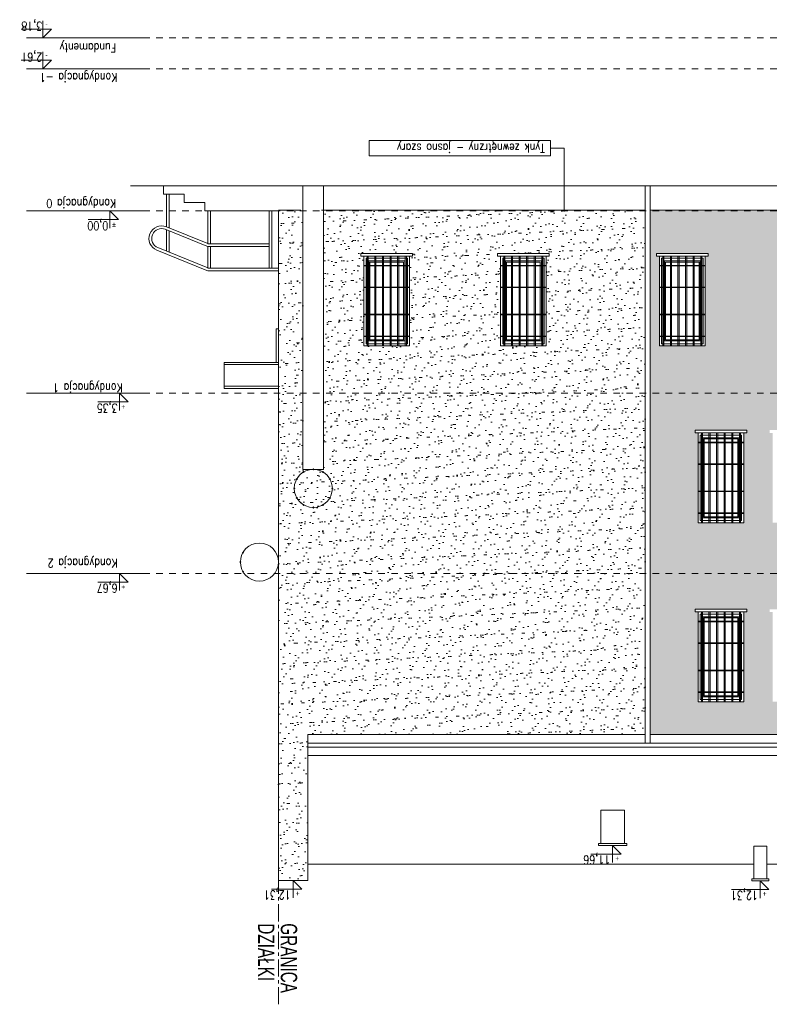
# Model space of a CAD drawing. Header units: millimetres. Extents: x 6354466 to 6508314, y -1889048 to -1342748.
# Tile 68 of 134: x 6378446 to 6392219, y -1738060 to -1719970. Entities that reach past the tile are written whole.
import ezdxf
from ezdxf.enums import TextEntityAlignment as Align

# ---------------------------------------------------------------- set-up
doc = ezdxf.new("R2010")
doc.units = ezdxf.units.MM
doc.header["$PDMODE"] = 3
doc.header["$PDSIZE"] = 10
doc.linetypes.add('CENTER', pattern=[50.8, 31.75, -6.35, 6.35, -6.35])
doc.linetypes.add('Przerywana', pattern=[4.8, 2.4, -2.4])
for name, color, linetype, lineweight in [('CIENKIE', 161, 'Continuous', 13), ('HATCH', 8, 'Continuous', 0), ('L-3', 10, 'Continuous', 18), ('L-5', 152, 'Continuous', 9), ('L-AXIS', 10, 'CENTER', 18), ('L-HATCH', 252, 'Continuous', 5), ('L-OPIS', 142, 'Continuous', 9), ('L-TXT', 141, 'Continuous', 9)]:
    doc.layers.add(name, color=color, linetype=linetype, lineweight=lineweight)
doc.styles.add('160', font='simplex.shx', dxfattribs={"width": 0.8, "height": 160})
doc.styles.add('200', font='cdmsimpl.shx', dxfattribs={"width": 0.7, "height": 200})
doc.styles.add('250', font='cdmsimpl.shx', dxfattribs={"width": 0.7, "height": 250})
doc.styles.add('BigSimpl', font='simplex.shx', dxfattribs={"width": 0.8})

# ---------------------------------------------------------------- blocks, each defined once
blk = doc.blocks.new('kota')
at = {"layer": 'L-5', "lineweight": 9, "ltscale": 13}
for p, q in [((202422.9, 343, -935.7), (202422.9, 308.1, -935.7)), ((202467.2, 325.8, -935.7), (202405.3, 325.8, -935.7)), ((202405.3, 325.8, -935.7), (202422.9, 308.1, -935.7))]:
    blk.add_line(p, q, dxfattribs=at)
at = {"layer": 'L-TXT', "style": 'BigSimpl', "width": 0.8}
blk.add_attdef('ZNAK', text='', height=10, dxfattribs=at).set_placement((202417.8, 326.5), align=Align.BOTTOM_RIGHT)

msp = doc.modelspace()

# ---------------------------------------------------------------- hatches: boundary and pattern name
at = {"layer": 'L-3', "lineweight": 5, "ltscale": 10, "transparency": 33554687}
h = msp.add_hatch(dxfattribs=at)
h.set_pattern_fill('AR-SAND', color=256, scale=5.4, angle=45)
h.paths.add_polyline_path([(6383650.3, -1723483.1), (6383200.3, -1723483.1), (6383200.3, -1726833.1), (6383650.3, -1726833.1)])
h = msp.add_hatch(dxfattribs=at)
h.set_pattern_fill('AR-SAND', color=256, scale=5.4, angle=45)
h.paths.add_polyline_path([(6389940.6, -1723483.1), (6384030.3, -1723483.1), (6384030.3, -1726833.1), (6389940.6, -1726833.1)])
h.paths.add_polyline_path([(6385665.3, -1724313.1), (6385610.3, -1724313.1), (6385610.3, -1725963.1), (6384770.3, -1725963.1), (6384770.3, -1724313.1), (6384715.3, -1724313.1), (6384715.3, -1724263.1), (6385665.3, -1724263.1)], flags=16)
h.paths.add_polyline_path([(6388120.3, -1725963.1), (6387280.3, -1725963.1), (6387280.3, -1724313.1), (6387225.3, -1724313.1), (6387225.3, -1724263.1), (6388175.3, -1724263.1), (6388175.3, -1724313.1), (6388120.3, -1724313.1)], flags=16)
h = msp.add_hatch(dxfattribs=at)
h.set_pattern_fill('AR-SAND', color=256, scale=5.4, angle=45)
h.paths.add_polyline_path([(6390030.6, -1723483.1), (6390030.6, -1726833.1), (6396180.3, -1726833.1), (6396180.3, -1724313.1), (6396125.3, -1724313.1), (6396125.3, -1724263.1), (6396180.3, -1724263.1), (6396180.3, -1723483.1)])
h.paths.add_polyline_path([(6396180.3, -1727561.1), (6396125.3, -1727561.1), (6396125.3, -1727511.1), (6396180.3, -1727511.1), (6396180.3, -1726833.1), (6390030.6, -1726833.1), (6390030.6, -1730143.1), (6396180.3, -1730143.1)])
h.paths.add_polyline_path([(6390030.6, -1730143.1), (6390030.6, -1733102.2), (6395310.3, -1733102.2), (6395310.3, -1735787), (6395850.3, -1735787), (6395850.3, -1733102.2), (6396180.3, -1733102.2), (6396180.3, -1730851.1), (6396125.3, -1730851.1), (6396125.3, -1730801.1), (6396180.3, -1730801.1), (6396180.3, -1730143.1)])
h.paths.add_polyline_path([(6394050.3, -1724263.1), (6395000.3, -1724263.1), (6395000.3, -1724313.1), (6394945.3, -1724313.1), (6394945.3, -1725963.1), (6394105.3, -1725963.1), (6394105.3, -1724313.1), (6394050.3, -1724313.1)], flags=16)
h.paths.add_polyline_path([(6393680.3, -1724263.1), (6393680.3, -1724313.1), (6393625.3, -1724313.1), (6393625.3, -1725963.1), (6392785.3, -1725963.1), (6392785.3, -1724313.1), (6392730.3, -1724313.1), (6392730.3, -1724263.1)], flags=16)
h.paths.add_polyline_path([(6391095.3, -1724263.1), (6391095.3, -1724313.1), (6391040.3, -1724313.1), (6391040.3, -1725963.1), (6390200.3, -1725963.1), (6390200.3, -1724313.1), (6390145.3, -1724313.1), (6390145.3, -1724263.1)], flags=16)
h.paths.add_polyline_path([(6391750.3, -1729211.1), (6390910.3, -1729211.1), (6390910.3, -1727561.1), (6390855.3, -1727561.1), (6390855.3, -1727511.1), (6391805.3, -1727511.1), (6391805.3, -1727561.1), (6391750.3, -1727561.1)], flags=16)
h.paths.add_polyline_path([(6393120.3, -1729211.1), (6392280.3, -1729211.1), (6392280.3, -1727561.1), (6392225.3, -1727561.1), (6392225.3, -1727511.1), (6393175.3, -1727511.1), (6393175.3, -1727561.1), (6393120.3, -1727561.1)], flags=16)
h.paths.add_polyline_path([(6394260.3, -1729211.1), (6393420.3, -1729211.1), (6393420.3, -1727561.1), (6393365.3, -1727561.1), (6393365.3, -1727511.1), (6394315.3, -1727511.1), (6394315.3, -1727561.1), (6394260.3, -1727561.1)], flags=16)
h.paths.add_polyline_path([(6393120.3, -1732501.1), (6392280.3, -1732501.1), (6392280.3, -1730851.1), (6392225.3, -1730851.1), (6392225.3, -1730801.1), (6393175.3, -1730801.1), (6393175.3, -1730851.1), (6393120.3, -1730851.1)], flags=16)
h.paths.add_polyline_path([(6394260.3, -1732501.1), (6393420.3, -1732501.1), (6393420.3, -1730851.1), (6393365.3, -1730851.1), (6393365.3, -1730801.1), (6394315.3, -1730801.1), (6394315.3, -1730851.1), (6394260.3, -1730851.1)], flags=16)
h.paths.add_polyline_path([(6391805.3, -1730851.1), (6391750.3, -1730851.1), (6391750.3, -1732501.1), (6390910.3, -1732501.1), (6390910.3, -1730851.1), (6390855.3, -1730851.1), (6390855.3, -1730801.1), (6391805.3, -1730801.1)], flags=16)
h.paths.add_polyline_path([(6393565.3, -1724313.1), (6393565.3, -1724483.1), (6393625.3, -1724483.1), (6393625.3, -1724493.1), (6393565.3, -1724493.1), (6393565.3, -1725963.1), (6393545.3, -1725963.1), (6393545.3, -1725873.1), (6393425.3, -1725873.1), (6393425.3, -1725963.1), (6393405.3, -1725963.1), (6393405.3, -1725873.1), (6392875.3, -1725873.1), (6392875.3, -1724493.1), (6392785.3, -1724493.1), (6392785.3, -1724483.1), (6392875.3, -1724483.1), (6392875.3, -1724403.1), (6393405.3, -1724403.1), (6393405.3, -1724313.1), (6393425.3, -1724313.1), (6393425.3, -1724403.1), (6393545.3, -1724403.1), (6393545.3, -1724313.1)], flags=0)
h = msp.add_hatch(dxfattribs=at)
h.set_pattern_fill('AR-SAND', color=256, scale=5.4, angle=45)
h.paths.add_polyline_path([(6384030.3, -1726833.1), (6384030.3, -1728231.5), (6383840.3, -1728231.5, -0.4142136), (6384190.3, -1728581.5, -1), (6383490.3, -1728581.5, -0.4142136), (6383840.3, -1728231.5), (6383650.3, -1728231.5), (6383650.3, -1726833.1), (6383200.3, -1726833.1), (6383200.3, -1730143.1), (6389940.6, -1730143.1), (6389940.6, -1726833.1)])
h.paths.add_polyline_path([(6384190.3, -1728581.5, 1), (6383490.3, -1728581.5, 1)], flags=17)
h = msp.add_hatch(dxfattribs=at)
h.set_pattern_fill('AR-SAND', color=256, scale=5.4, angle=45)
h.paths.add_polyline_path([(6383200.3, -1730143.1), (6383200.3, -1735787), (6383740.3, -1735787), (6383740.3, -1733102.2), (6389940.6, -1733102.2), (6389940.6, -1730143.1)])

# ---------------------------------------------------------------- linework, layer by layer
at = {"layer": 'CIENKIE'}
for p, q in [((6381090.3, -1723021.1), (6381090.3, -1723175.1)), ((6383650.3, -1728231.5), (6383650.3, -1723021.1)), ((6384030.3, -1728231.5), (6384030.3, -1723021.1)), ((6381090.3, -1723175.1), (6381470.3, -1723175.1)), ((6381140.3, -1723175.1), (6381140.3, -1723774.8)), ((6381190.3, -1723175.1), (6381190.3, -1723795)), ((6381470.3, -1723175.1), (6381470.3, -1723329.1)), ((6381470.3, -1723329.1), (6381850.3, -1723329.1)), ((6381850.3, -1723329.1), (6381850.3, -1723483.1)), ((6381850.3, -1723483.1), (6383200.3, -1723483.1)), ((6381900.3, -1723483.1), (6381900.3, -1724082.8)), ((6381950.3, -1723483.1), (6381950.3, -1724086.7)), ((6383029.8, -1723483.1), (6383029.8, -1724533.1)), ((6383079.8, -1723483.1), (6383079.8, -1724533.1)), ((6381121.6, -1723821.1), (6381882.3, -1724129.4)), ((6381140.3, -1723774.8), (6381901.1, -1724083.1)), ((6381140.3, -1723828.7), (6381140.3, -1724221.2)), ((6381190.3, -1723849), (6381190.3, -1724241.4)), ((6383029.8, -1724086.7), (6381919.8, -1724086.7)), ((6380966.2, -1724204.5), (6381882.3, -1724575.8)), ((6380985, -1724158.2), (6381901.1, -1724529.5)), ((6381900.3, -1724134.8), (6381900.3, -1724529.2)), ((6383029.8, -1724136.7), (6381919.8, -1724136.7)), ((6381950.3, -1724136.7), (6381950.3, -1724533.1)), ((6383200.3, -1724533.1), (6381919.8, -1724533.1)), ((6383200.3, -1724583.1), (6381919.8, -1724583.1)), ((6383200.3, -1725646.6), (6383160.3, -1725646.6)), ((6383160.3, -1725646.6), (6383160.3, -1726269.8)), ((6383200.3, -1726269.8), (6383200.3, -1725646.6)), ((6382200.3, -1726269.8), (6383200.3, -1726269.8)), ((6382200.3, -1726269.8), (6382200.3, -1726745)), ((6382200.3, -1726307.2), (6383200.3, -1726307.2)), ((6382200.3, -1726705), (6383200.3, -1726705)), ((6382200.3, -1726745), (6383200.3, -1726745)), ((6383650.3, -1728231.5), (6384030.3, -1728231.5))]:
    msp.add_line(p, q, dxfattribs=at)
for points in [[(6384715.3, -1724263.1), (6385665.3, -1724263.1), (6385665.3, -1724313.1), (6384715.3, -1724313.1)], [(6387225.3, -1724263.1), (6388175.3, -1724263.1), (6388175.3, -1724313.1), (6387225.3, -1724313.1)], [(6390145.3, -1724263.1), (6391095.3, -1724263.1), (6391095.3, -1724313.1), (6390145.3, -1724313.1)], [(6384770.3, -1724313.1), (6385610.3, -1724313.1), (6385610.3, -1725963.1), (6384770.3, -1725963.1)], [(6384770.3, -1724313.1), (6385610.3, -1724313.1), (6385610.3, -1725963.1), (6384770.3, -1725963.1)], [(6387280.3, -1724313.1), (6388120.3, -1724313.1), (6388120.3, -1725963.1), (6387280.3, -1725963.1)], [(6387280.3, -1724313.1), (6388120.3, -1724313.1), (6388120.3, -1725963.1), (6387280.3, -1725963.1)], [(6390200.3, -1724313.1), (6391040.3, -1724313.1), (6391040.3, -1725963.1), (6390200.3, -1725963.1)], [(6390200.3, -1724313.1), (6391040.3, -1724313.1), (6391040.3, -1725963.1), (6390200.3, -1725963.1)], [(6390855.3, -1727511.1), (6391805.3, -1727511.1), (6391805.3, -1727561.1), (6390855.3, -1727561.1)], [(6390910.3, -1727561.1), (6391750.3, -1727561.1), (6391750.3, -1729211.1), (6390910.3, -1729211.1)], [(6390910.3, -1727561.1), (6391750.3, -1727561.1), (6391750.3, -1729211.1), (6390910.3, -1729211.1)]]:
    msp.add_lwpolyline(points, close=True, dxfattribs=at)
for centre, radius, start, end in [((6381053.3, -1723989.7), 231.9, 67.9391, 247.9391), ((6381053.3, -1723989.7), 181.9, 67.9391, 247.9391), ((6381919.8, -1724036.7), 50, 247.9391, 270), ((6381919.8, -1724036.7), 100, 247.9391, 270), ((6381919.8, -1724483.1), 100, 247.9391, 270), ((6381919.8, -1724483.1), 50, 247.9391, 270)]:
    msp.add_arc(centre, radius, start, end, dxfattribs=at)
at = {"layer": 'HATCH'}
for points in [[(6390950.3, -1730891.1), (6391710.3, -1730891.1), (6391710.3, -1732461.1), (6390950.3, -1732461.1)], [(6390990.3, -1730851.1), (6390970.3, -1730851.1), (6390970.3, -1732501.1), (6390990.3, -1732501.1)], [(6391000.3, -1730941.1), (6391660.3, -1730941.1), (6391660.3, -1732411.1), (6391000.3, -1732411.1)], [(6391020.3, -1730961.1), (6391640.3, -1730961.1), (6391640.3, -1732391.1), (6391020.3, -1732391.1)], [(6391130.3, -1730851.1), (6391110.3, -1730851.1), (6391110.3, -1732501.1), (6391130.3, -1732501.1)], [(6391270.3, -1730851.1), (6391250.3, -1730851.1), (6391250.3, -1732501.1), (6391270.3, -1732501.1)], [(6391390.3, -1730851.1), (6391410.3, -1730851.1), (6391410.3, -1732501.1), (6391390.3, -1732501.1)], [(6391530.3, -1730851.1), (6391550.3, -1730851.1), (6391550.3, -1732501.1), (6391530.3, -1732501.1)], [(6391670.3, -1730851.1), (6391690.3, -1730851.1), (6391690.3, -1732501.1), (6391670.3, -1732501.1)], [(6390910.3, -1731031.1), (6391750.3, -1731031.1), (6391750.3, -1731021.1), (6390910.3, -1731021.1)], [(6390910.3, -1731431.1), (6391750.3, -1731431.1), (6391750.3, -1731421.1), (6390910.3, -1731421.1)], [(6390910.3, -1731431.1), (6391750.3, -1731431.1), (6391750.3, -1731421.1), (6390910.3, -1731421.1)], [(6390910.3, -1731921.1), (6391750.3, -1731921.1), (6391750.3, -1731931.1), (6390910.3, -1731931.1)], [(6390910.3, -1731931.1), (6391750.3, -1731931.1), (6391750.3, -1731921.1), (6390910.3, -1731921.1)], [(6390910.3, -1732321.1), (6391750.3, -1732321.1), (6391750.3, -1732331.1), (6390910.3, -1732331.1)], [(6390910.3, -1732331.1), (6391750.3, -1732331.1), (6391750.3, -1732321.1), (6390910.3, -1732321.1)]]:
    msp.add_lwpolyline(points, close=True, dxfattribs=at)
for centre in [(6383840.3, -1728581.5), (6382850.3, -1729934.7)]:
    msp.add_circle(centre, 350, dxfattribs=at)
for p in [(6383665.3, -1728278.4), (6383840.3, -1728231.5), (6384015.3, -1728278.4), (6383537.2, -1728406.5), (6384143.5, -1728406.5), (6383490.3, -1728581.5), (6384190.3, -1728581.5), (6383537.2, -1728756.5), (6384143.5, -1728756.5), (6383665.3, -1728884.6), (6383840.3, -1728931.5), (6384015.3, -1728884.6), (6382547.2, -1729759.7), (6382500.3, -1729934.7), (6382547.2, -1730109.7)]:
    msp.add_point(p, dxfattribs=at)
at = {"layer": 'L-3'}
for p, q in [((6383610.3, -1723471.1), (6383200.3, -1723471.1)), ((6383200.3, -1730811.1), (6383200.3, -1723483.1)), ((6389940.6, -1723471.1), (6383990.3, -1723471.1)), ((6413225.1, -1723471.1), (6390030.6, -1723471.1))]:
    msp.add_line(p, q, dxfattribs=at)
for points in [[(6384810.3, -1724353.1), (6385570.3, -1724353.1), (6385570.3, -1725923.1), (6384810.3, -1725923.1)], [(6384850.3, -1724313.1), (6384830.3, -1724313.1), (6384830.3, -1725963.1), (6384850.3, -1725963.1)], [(6384860.3, -1724403.1), (6385520.3, -1724403.1), (6385520.3, -1725873.1), (6384860.3, -1725873.1)], [(6384880.3, -1724423.1), (6385500.3, -1724423.1), (6385500.3, -1725853.1), (6384880.3, -1725853.1)], [(6384990.3, -1724313.1), (6384970.3, -1724313.1), (6384970.3, -1725963.1), (6384990.3, -1725963.1)], [(6385130.3, -1724313.1), (6385110.3, -1724313.1), (6385110.3, -1725963.1), (6385130.3, -1725963.1)], [(6385250.3, -1724313.1), (6385270.3, -1724313.1), (6385270.3, -1725963.1), (6385250.3, -1725963.1)], [(6385390.3, -1724313.1), (6385410.3, -1724313.1), (6385410.3, -1725963.1), (6385390.3, -1725963.1)], [(6385530.3, -1724313.1), (6385550.3, -1724313.1), (6385550.3, -1725963.1), (6385530.3, -1725963.1)], [(6387320.3, -1724353.1), (6388080.3, -1724353.1), (6388080.3, -1725923.1), (6387320.3, -1725923.1)], [(6387360.3, -1724313.1), (6387340.3, -1724313.1), (6387340.3, -1725963.1), (6387360.3, -1725963.1)], [(6387370.3, -1724403.1), (6388030.3, -1724403.1), (6388030.3, -1725873.1), (6387370.3, -1725873.1)], [(6387390.3, -1724423.1), (6388010.3, -1724423.1), (6388010.3, -1725853.1), (6387390.3, -1725853.1)], [(6387500.3, -1724313.1), (6387480.3, -1724313.1), (6387480.3, -1725963.1), (6387500.3, -1725963.1)], [(6387640.3, -1724313.1), (6387620.3, -1724313.1), (6387620.3, -1725963.1), (6387640.3, -1725963.1)], [(6387760.3, -1724313.1), (6387780.3, -1724313.1), (6387780.3, -1725963.1), (6387760.3, -1725963.1)], [(6387900.3, -1724313.1), (6387920.3, -1724313.1), (6387920.3, -1725963.1), (6387900.3, -1725963.1)], [(6388040.3, -1724313.1), (6388060.3, -1724313.1), (6388060.3, -1725963.1), (6388040.3, -1725963.1)], [(6390240.3, -1724353.1), (6391000.3, -1724353.1), (6391000.3, -1725923.1), (6390240.3, -1725923.1)], [(6390280.3, -1724313.1), (6390260.3, -1724313.1), (6390260.3, -1725963.1), (6390280.3, -1725963.1)], [(6390290.3, -1724403.1), (6390950.3, -1724403.1), (6390950.3, -1725873.1), (6390290.3, -1725873.1)], [(6390310.3, -1724423.1), (6390930.3, -1724423.1), (6390930.3, -1725853.1), (6390310.3, -1725853.1)], [(6390420.3, -1724313.1), (6390400.3, -1724313.1), (6390400.3, -1725963.1), (6390420.3, -1725963.1)], [(6390560.3, -1724313.1), (6390540.3, -1724313.1), (6390540.3, -1725963.1), (6390560.3, -1725963.1)], [(6390680.3, -1724313.1), (6390700.3, -1724313.1), (6390700.3, -1725963.1), (6390680.3, -1725963.1)], [(6390820.3, -1724313.1), (6390840.3, -1724313.1), (6390840.3, -1725963.1), (6390820.3, -1725963.1)], [(6390960.3, -1724313.1), (6390980.3, -1724313.1), (6390980.3, -1725963.1), (6390960.3, -1725963.1)], [(6384770.3, -1724493.1), (6385610.3, -1724493.1), (6385610.3, -1724483.1), (6384770.3, -1724483.1)], [(6387280.3, -1724493.1), (6388120.3, -1724493.1), (6388120.3, -1724483.1), (6387280.3, -1724483.1)], [(6390200.3, -1724493.1), (6391040.3, -1724493.1), (6391040.3, -1724483.1), (6390200.3, -1724483.1)], [(6384770.3, -1724893.1), (6385610.3, -1724893.1), (6385610.3, -1724883.1), (6384770.3, -1724883.1)], [(6384770.3, -1724893.1), (6385610.3, -1724893.1), (6385610.3, -1724883.1), (6384770.3, -1724883.1)], [(6387280.3, -1724893.1), (6388120.3, -1724893.1), (6388120.3, -1724883.1), (6387280.3, -1724883.1)], [(6387280.3, -1724893.1), (6388120.3, -1724893.1), (6388120.3, -1724883.1), (6387280.3, -1724883.1)], [(6390200.3, -1724893.1), (6391040.3, -1724893.1), (6391040.3, -1724883.1), (6390200.3, -1724883.1)], [(6390200.3, -1724893.1), (6391040.3, -1724893.1), (6391040.3, -1724883.1), (6390200.3, -1724883.1)], [(6384770.3, -1725383.1), (6385610.3, -1725383.1), (6385610.3, -1725393.1), (6384770.3, -1725393.1)], [(6384770.3, -1725393.1), (6385610.3, -1725393.1), (6385610.3, -1725383.1), (6384770.3, -1725383.1)], [(6387280.3, -1725383.1), (6388120.3, -1725383.1), (6388120.3, -1725393.1), (6387280.3, -1725393.1)], [(6387280.3, -1725393.1), (6388120.3, -1725393.1), (6388120.3, -1725383.1), (6387280.3, -1725383.1)], [(6390200.3, -1725383.1), (6391040.3, -1725383.1), (6391040.3, -1725393.1), (6390200.3, -1725393.1)], [(6390200.3, -1725393.1), (6391040.3, -1725393.1), (6391040.3, -1725383.1), (6390200.3, -1725383.1)], [(6384770.3, -1725783.1), (6385610.3, -1725783.1), (6385610.3, -1725793.1), (6384770.3, -1725793.1)], [(6384770.3, -1725793.1), (6385610.3, -1725793.1), (6385610.3, -1725783.1), (6384770.3, -1725783.1)], [(6387280.3, -1725783.1), (6388120.3, -1725783.1), (6388120.3, -1725793.1), (6387280.3, -1725793.1)], [(6387280.3, -1725793.1), (6388120.3, -1725793.1), (6388120.3, -1725783.1), (6387280.3, -1725783.1)], [(6390200.3, -1725783.1), (6391040.3, -1725783.1), (6391040.3, -1725793.1), (6390200.3, -1725793.1)], [(6390200.3, -1725793.1), (6391040.3, -1725793.1), (6391040.3, -1725783.1), (6390200.3, -1725783.1)], [(6390910.3, -1727741.1), (6391750.3, -1727741.1), (6391750.3, -1727731.1), (6390910.3, -1727731.1)], [(6390950.3, -1727601.1), (6391710.3, -1727601.1), (6391710.3, -1729171.1), (6390950.3, -1729171.1)], [(6390990.3, -1727561.1), (6390970.3, -1727561.1), (6390970.3, -1729211.1), (6390990.3, -1729211.1)], [(6391000.3, -1727651.1), (6391660.3, -1727651.1), (6391660.3, -1729121.1), (6391000.3, -1729121.1)], [(6391020.3, -1727671.1), (6391640.3, -1727671.1), (6391640.3, -1729101.1), (6391020.3, -1729101.1)], [(6391130.3, -1727561.1), (6391110.3, -1727561.1), (6391110.3, -1729211.1), (6391130.3, -1729211.1)], [(6391270.3, -1727561.1), (6391250.3, -1727561.1), (6391250.3, -1729211.1), (6391270.3, -1729211.1)], [(6391390.3, -1727561.1), (6391410.3, -1727561.1), (6391410.3, -1729211.1), (6391390.3, -1729211.1)], [(6391530.3, -1727561.1), (6391550.3, -1727561.1), (6391550.3, -1729211.1), (6391530.3, -1729211.1)], [(6391670.3, -1727561.1), (6391690.3, -1727561.1), (6391690.3, -1729211.1), (6391670.3, -1729211.1)], [(6390910.3, -1728141.1), (6391750.3, -1728141.1), (6391750.3, -1728131.1), (6390910.3, -1728131.1)], [(6390910.3, -1728141.1), (6391750.3, -1728141.1), (6391750.3, -1728131.1), (6390910.3, -1728131.1)], [(6390910.3, -1728631.1), (6391750.3, -1728631.1), (6391750.3, -1728641.1), (6390910.3, -1728641.1)], [(6390910.3, -1728641.1), (6391750.3, -1728641.1), (6391750.3, -1728631.1), (6390910.3, -1728631.1)], [(6390910.3, -1729031.1), (6391750.3, -1729031.1), (6391750.3, -1729041.1), (6390910.3, -1729041.1)], [(6390910.3, -1729041.1), (6391750.3, -1729041.1), (6391750.3, -1729031.1), (6390910.3, -1729031.1)]]:
    msp.add_lwpolyline(points, close=True, dxfattribs=at)
at = {"layer": 'L-5'}
for p, q in [((6430552.2, -1723021.1), (6380479.7, -1723021.1)), ((6383200.3, -1729701.1), (6383200.3, -1735787)), ((6383740.3, -1733102.2), (6383740.3, -1735787)), ((6383740.3, -1733102.2), (6389940.6, -1733102.2)), ((6390030.6, -1733102.2), (6395850.3, -1733102.2)), ((6383740.3, -1733489.7), (6395850.3, -1733489.7)), ((6389120.4, -1735103.1), (6389120.4, -1734493.1)), ((6389120.4, -1734493.1), (6389560.3, -1734493.1)), ((6389560.3, -1735103.1), (6389560.3, -1734493.1)), ((6389080.4, -1735103.1), (6389600.3, -1735103.1)), ((6389080.4, -1735103.1), (6389080.4, -1735143.1)), ((6389080.4, -1735143.1), (6389600.3, -1735143.1)), ((6389600.3, -1735103.1), (6389600.3, -1735143.1)), ((6391935.3, -1735753.1), (6391935.3, -1735153.1)), ((6391935.3, -1735153.1), (6392170.3, -1735153.1)), ((6392170.3, -1735753.1), (6392170.3, -1735153.1)), ((6391935.3, -1735487), (6383740.3, -1735487)), ((6391935.3, -1735487), (6383740.3, -1735487)), ((6395850.3, -1735487), (6392170.3, -1735487)), ((6395850.3, -1735487), (6392170.3, -1735487)), ((6383200.3, -1735787), (6383740.3, -1735787)), ((6391895.3, -1735753.1), (6392210.3, -1735753.1)), ((6391895.3, -1735753.1), (6391895.3, -1735793.1)), ((6391895.3, -1735793.1), (6391935.3, -1735793.1)), ((6391935.3, -1735793.1), (6392170.3, -1735793.1)), ((6392210.3, -1735793.1), (6392170.3, -1735793.1)), ((6392210.3, -1735753.1), (6392210.3, -1735793.1)), ((6391664.2, -1735952.1), (6391522.5, -1735952.1))]:
    msp.add_line(p, q, dxfattribs=at)
at = {"layer": 'L-5', "ltscale": 8}
for p, q in [((6389940.6, -1733262.8), (6389940.6, -1723021.1)), ((6390030.6, -1733262.8), (6390030.6, -1723021.1)), ((6383740.3, -1733262.8), (6395850.3, -1733262.8)), ((6383740.3, -1733337.8), (6395850.3, -1733337.8))]:
    msp.add_line(p, q, dxfattribs=at)
at = {"layer": 'L-5'}
for points in [[(6390855.3, -1730801.1), (6391805.3, -1730801.1), (6391805.3, -1730851.1), (6390855.3, -1730851.1)], [(6390910.3, -1730851.1), (6391750.3, -1730851.1), (6391750.3, -1732501.1), (6390910.3, -1732501.1)], [(6390910.3, -1730851.1), (6391750.3, -1730851.1), (6391750.3, -1732501.1), (6390910.3, -1732501.1)]]:
    msp.add_lwpolyline(points, close=True, dxfattribs=at)
at = {"layer": 'L-AXIS', "ltscale": 10}
for p, q in [((6383200.3, -1738059.6), (6383200.3, -1723471.1)), ((6383650.3, -1728231.5), (6383650.3, -1723483.1))]:
    msp.add_line(p, q, dxfattribs=at)
at = {"layer": 'L-HATCH', "linetype": 'Przerywana', "lineweight": 13, "ltscale": 50}
for p, q in [((6380714.1, -1720303.1), (6413460.3, -1720303.1)), ((6380714.1, -1720873.1), (6413460.3, -1720873.1)), ((6380714.1, -1726833.1), (6428515.4, -1726833.1)), ((6380714.1, -1730143.1), (6428515.4, -1730143.1))]:
    msp.add_line(p, q, dxfattribs=at)
at = {"layer": 'L-OPIS'}
for p, q in [((6388200.1, -1722332.4), (6388447.8, -1722332.4)), ((6388447.8, -1722332.4), (6388447.8, -1723494.7))]:
    msp.add_line(p, q, dxfattribs=at)
msp.add_lwpolyline([(6384866.5, -1722472.9), (6388200.1, -1722472.9), (6388200.1, -1722192), (6384866.5, -1722192)], close=True, dxfattribs=at)
at = {"layer": 'L-TXT', "linetype": 'Continuous', "lineweight": 13, "ltscale": 0.5}
for p, q in [((6378571.3, -1720303.1), (6380714.1, -1720303.1)), ((6378571.3, -1720873.1), (6380714.1, -1720873.1)), ((6378571.3, -1723483.1), (6380714.1, -1723483.1)), ((6378571.3, -1726833.1), (6380714.1, -1726833.1)), ((6380714.1, -1730143.1), (6378571.3, -1730143.1))]:
    msp.add_line(p, q, dxfattribs=at)
at = {"layer": 'L-TXT', "linetype": 'Przerywana', "lineweight": 13, "ltscale": 50}
msp.add_line((6380714.1, -1723483.1), (6428515.4, -1723483.1), dxfattribs=at)

# ---------------------------------------------------------------- block references
at = {"layer": 'L-OPIS'}
ref = msp.add_blockref('kota', (8200675.9, -1723078.4, 8421.4), dxfattribs=dict(at, xscale=-9, yscale=9, zscale=9))
ref.add_attrib('ZNAK', '-', dxfattribs={"layer": 'L-TXT', "height": 90, "rotation": 180, "style": '250', "width": 0.8}).set_placement((6378916.1, -1720002.4, 8421.4), align=Align.BOTTOM_RIGHT)
ref = msp.add_blockref('kota', (8200675.9, -1723646.1, 8421.4), dxfattribs=dict(at, xscale=-9, yscale=9, zscale=9))
ref.add_attrib('ZNAK', '-', dxfattribs={"layer": 'L-TXT', "height": 90, "rotation": 180, "style": '250', "width": 0.8}).set_placement((6378916.1, -1720570, 8421.4), align=Align.BOTTOM_RIGHT)
ref = msp.add_blockref('kota', (8201910.2, -1720710.1, 8421.4), dxfattribs=dict(at, xscale=9, yscale=9, zscale=9, rotation=180))
ref.add_attrib('ZNAK', '%%p', dxfattribs={"layer": 'L-TXT', "height": 90, "style": '250', "width": 0.8}).set_placement((6380212, -1723803.3, 8421.4), align=Align.BOTTOM_RIGHT)
ref = msp.add_blockref('kota', (8202085, -1724060.1, 8421.4), dxfattribs=dict(at, xscale=9, yscale=9, zscale=9, rotation=180))
ref.add_attrib('ZNAK', '+', dxfattribs={"layer": 'L-TXT', "height": 90, "style": '250', "width": 0.8}).set_placement((6380386.8, -1727153.3, 8421.4), align=Align.BOTTOM_RIGHT)
ref = msp.add_blockref('kota', (8202085, -1727370.1, 8421.4), dxfattribs=dict(at, xscale=9, yscale=9, zscale=9, rotation=180))
ref.add_attrib('ZNAK', '+', dxfattribs={"layer": 'L-TXT', "height": 90, "style": '250', "width": 0.8}).set_placement((6380386.8, -1730463.3, 8421.4), align=Align.BOTTOM_RIGHT)
ref = msp.add_blockref('kota', (8211146.6, -1732370.1, 8421.4), dxfattribs=dict(at, xscale=9, yscale=9, zscale=9, rotation=180))
ref.add_attrib('ZNAK', '+', dxfattribs={"layer": 'L-TXT', "height": 90, "rotation": 180, "style": '250', "width": 0.8}).set_placement((6389386.8, -1735309.1, 8421.4), align=Align.BOTTOM_RIGHT)
ref = msp.add_blockref('kota', (8205276.6, -1733014.1, 8421.4), dxfattribs=dict(at, xscale=9, yscale=9, zscale=9, rotation=180))
ref.add_attrib('ZNAK', '+', dxfattribs={"layer": 'L-TXT', "height": 90, "rotation": 180, "style": '250', "width": 0.8}).set_placement((6383516.8, -1735953, 8421.4), align=Align.BOTTOM_RIGHT)
ref = msp.add_blockref('kota', (8213859.1, -1733020.1, 8421.4), dxfattribs=dict(at, xscale=9, yscale=9, zscale=9, rotation=180))
ref.add_attrib('ZNAK', '+', dxfattribs={"layer": 'L-TXT', "height": 90, "rotation": 180, "style": '250', "width": 0.8}).set_placement((6392099.3, -1735959.1, 8421.4), align=Align.BOTTOM_RIGHT)

# ---------------------------------------------------------------- texts
at = {"layer": 'L-3', "style": '200', "width": 0.7}
for s, p in [('GRANICA', (6383243.6, -1736571.2)), ('DZIAŁKI', (6382825.2, -1736571.2))]:
    msp.add_text(s, height=300, rotation=270, dxfattribs=at).set_placement(p)
at = {"layer": 'L-OPIS', "char_height": 160, "rotation": 180, "style": '160'}
for s, insert, width, attachment_point in [('3,18', (6378860, -1719961.5), 2915.425, 7), ('Fundamenty', (6380218.3, -1720354.1), 2915.425, 7), ('2,61', (6378860, -1720529.1), 2915.425, 7), ('Kondygnacja -1', (6380241.8, -1720900.6), 2915.425, 7), ('Tynk zewnętrzny - jasno szary', (6388094.8, -1722410.3), 5414.745, 1), ('Kondygnacja 0', (6380218.3, -1723215.3), 2915.425, 7), ('0,00', (6379688.2, -1723627), 2915.425, 9), ('Kondygnacja 1', (6380340, -1726602.7), 2915.425, 7), ('3,35', (6379863, -1726977), 2915.425, 9), ('Kondygnacja 2', (6380243.6, -1729823.2), 2915.425, 7), ('6,67', (6379863, -1730287), 2915.425, 9), ('11,66', (6389295.3, -1735487.1), 2915.425, 1), ('12,31', (6383425.3, -1736131), 2915.425, 1), ('12,31', (6392007.8, -1736137.1), 2915.425, 1)]:
    msp.add_mtext(s, dxfattribs=dict(at, insert=insert, width=width, attachment_point=attachment_point))

doc.saveas('drawing.dxf')
